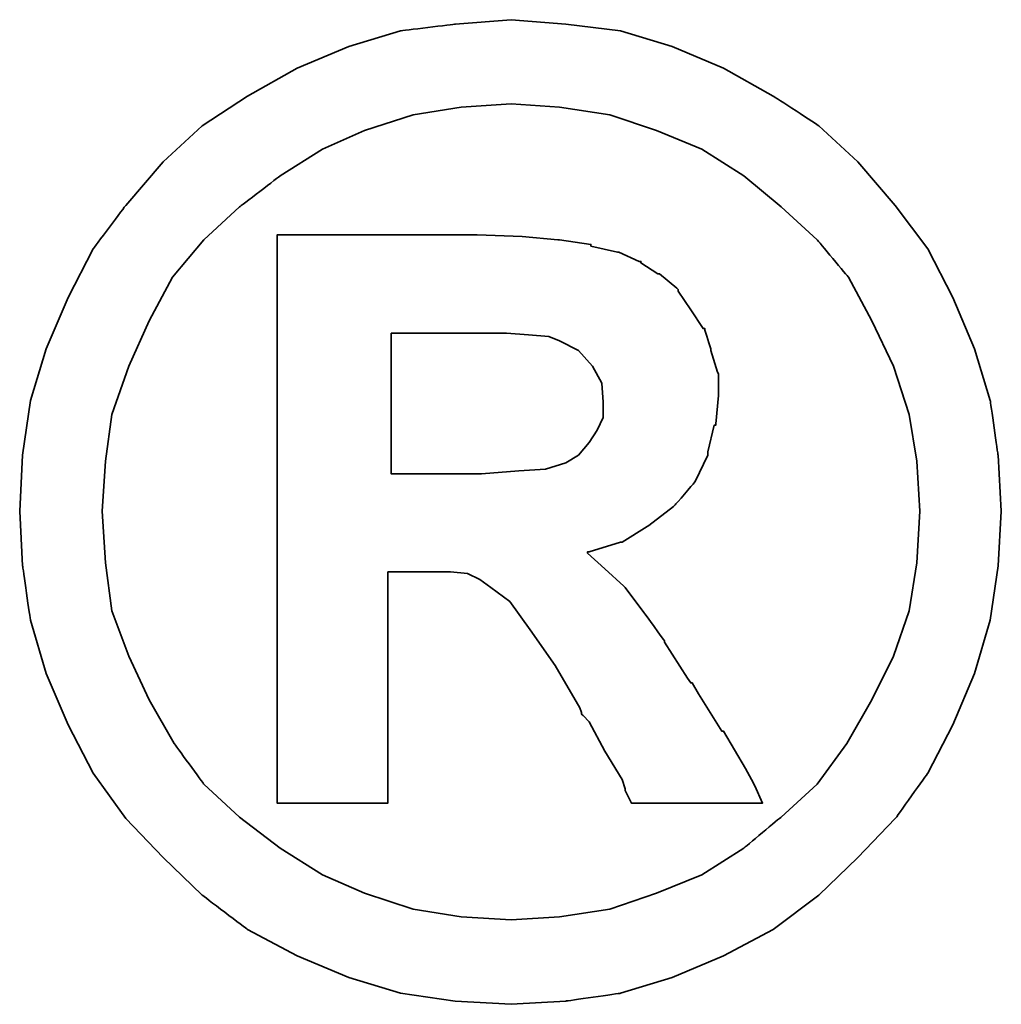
# Model space of a CAD drawing. Extents: x -57 to 243, y 96 to 458.
# Tile 45 of 46: x 230.649 to 231.261, y 129.711 to 130.325. Entities that reach past the tile are written whole.
import ezdxf

# ---------------------------------------------------------------- set-up
doc = ezdxf.new("R2010")
doc.units = 0
doc.header["$MEASUREMENT"] = 0
doc.layers.add('DIM', color=4, linetype='CONTINUOUS')
doc.layers.add('layer 1', color=7, linetype='CONTINUOUS')

# ---------------------------------------------------------------- blocks, each defined once
blk = doc.blocks.new('TBI MOTION logo(完整正式版)')
at = {"layer": 'layer 1', "color": 22, "lineweight": 35}
for points, knots in [([(81.20634, 4.98624), (81.20634, 4.98624), (81.18649, 5.32862), (81.18649, 5.32862), (81.18649, 5.32862), (81.18649, 5.32862), (81.13886, 5.66206), (81.13886, 5.66206), (81.13886, 5.66206), (81.13886, 5.66206), (81.04359, 5.97764), (81.04359, 5.97764), (81.04359, 5.97764), (81.04359, 5.97764), (80.91061, 6.29124), (80.91061, 6.29124), (80.91061, 6.29124), (80.91061, 6.29124), (80.75778, 6.58697), (80.75778, 6.58697), (80.75778, 6.58697), (80.75778, 6.58697), (80.5593, 6.85294), (80.5593, 6.85294), (80.5593, 6.85294), (80.5593, 6.85294), (80.33105, 7.1189), (80.33105, 7.1189), (80.33105, 7.1189), (80.33105, 7.1189), (80.09287, 7.33921), (80.09287, 7.33921), (80.09287, 7.33921), (80.09287, 7.33921), (79.815, 7.51982), (79.815, 7.51982), (79.815, 7.51982), (79.815, 7.51982), (79.51133, 7.69051), (79.51133, 7.69051), (79.51133, 7.69051), (79.51133, 7.69051), (79.19773, 7.8235), (79.19773, 7.8235), (79.19773, 7.8235), (79.19773, 7.8235), (78.88215, 7.91877), (78.88215, 7.91877), (78.88215, 7.91877), (78.88215, 7.91877), (78.54871, 7.95846), (78.54871, 7.95846), (78.54871, 7.95846), (78.54871, 7.95846), (78.21526, 7.98625), (78.21526, 7.98625), (78.21526, 7.98625), (78.21526, 7.98625), (77.87388, 7.95846), (77.87388, 7.95846), (77.87388, 7.95846), (77.87388, 7.95846), (77.54044, 7.91877), (77.54044, 7.91877), (77.54044, 7.91877), (77.54044, 7.91877), (77.22485, 7.8235), (77.22485, 7.8235), (77.22485, 7.8235), (77.22485, 7.8235), (76.91027, 7.69051), (76.91027, 7.69051), (76.91027, 7.69051), (76.91027, 7.69051), (76.6056, 7.51982), (76.6056, 7.51982), (76.6056, 7.51982), (76.6056, 7.51982), (76.32972, 7.33921), (76.32972, 7.33921), (76.32972, 7.33921), (76.32972, 7.33921), (76.09154, 7.1189), (76.09154, 7.1189), (76.09154, 7.1189), (76.09154, 7.1189), (75.86329, 6.85294), (75.86329, 6.85294), (75.86329, 6.85294), (75.86329, 6.85294), (75.66382, 6.58697), (75.66382, 6.58697), (75.66382, 6.58697), (75.66382, 6.58697), (75.51099, 6.29124), (75.51099, 6.29124), (75.51099, 6.29124), (75.51099, 6.29124), (75.37702, 5.97764), (75.37702, 5.97764), (75.37702, 5.97764), (75.37702, 5.97764), (75.28175, 5.66206), (75.28175, 5.66206), (75.28175, 5.66206), (75.28175, 5.66206), (75.23411, 5.32862), (75.23411, 5.32862), (75.23411, 5.32862), (75.23411, 5.32862), (75.21625, 4.98624), (75.21625, 4.98624), (75.21625, 4.98624), (75.21625, 4.98624), (75.23411, 4.6528), (75.23411, 4.6528), (75.23411, 4.6528), (75.23411, 4.6528), (75.28175, 4.32035), (75.28175, 4.32035), (75.28175, 4.32035), (75.28175, 4.32035), (75.37702, 3.99583), (75.37702, 3.99583), (75.37702, 3.99583), (75.37702, 3.99583), (75.51099, 3.68224), (75.51099, 3.68224), (75.51099, 3.68224), (75.51099, 3.68224), (75.66382, 3.38749), (75.66382, 3.38749), (75.66382, 3.38749), (75.66382, 3.38749), (75.86329, 3.10963), (75.86329, 3.10963), (75.86329, 3.10963), (75.86329, 3.10963), (76.09154, 2.87145), (76.09154, 2.87145), (76.09154, 2.87145), (76.09154, 2.87145), (76.32972, 2.6432), (76.32972, 2.6432), (76.32972, 2.6432), (76.32972, 2.6432), (76.6056, 2.43381), (76.6056, 2.43381), (76.6056, 2.43381), (76.6056, 2.43381), (76.91027, 2.27205), (76.91027, 2.27205), (76.91027, 2.27205), (76.91027, 2.27205), (77.22485, 2.13906), (77.22485, 2.13906), (77.22485, 2.13906), (77.22485, 2.13906), (77.54044, 2.0438), (77.54044, 2.0438), (77.54044, 2.0438), (77.54044, 2.0438), (77.87388, 1.99616), (77.87388, 1.99616), (77.87388, 1.99616), (77.87388, 1.99616), (78.21526, 1.97631), (78.21526, 1.97631), (78.21526, 1.97631), (78.21526, 1.97631), (78.54871, 1.99616), (78.54871, 1.99616), (78.54871, 1.99616), (78.54871, 1.99616), (78.88215, 2.0438), (78.88215, 2.0438), (78.88215, 2.0438), (78.88215, 2.0438), (79.19773, 2.13906), (79.19773, 2.13906), (79.19773, 2.13906), (79.19773, 2.13906), (79.51133, 2.27205), (79.51133, 2.27205), (79.51133, 2.27205), (79.51133, 2.27205), (79.815, 2.43381), (79.815, 2.43381), (79.815, 2.43381), (79.815, 2.43381), (80.09287, 2.6432), (80.09287, 2.6432), (80.09287, 2.6432), (80.09287, 2.6432), (80.33105, 2.87145), (80.33105, 2.87145), (80.33105, 2.87145), (80.33105, 2.87145), (80.5593, 3.10963), (80.5593, 3.10963), (80.5593, 3.10963), (80.5593, 3.10963), (80.75778, 3.38749), (80.75778, 3.38749), (80.75778, 3.38749), (80.75778, 3.38749), (80.91061, 3.68224), (80.91061, 3.68224), (80.91061, 3.68224), (80.91061, 3.68224), (81.04359, 3.99583), (81.04359, 3.99583), (81.04359, 3.99583), (81.04359, 3.99583), (81.13886, 4.32035), (81.13886, 4.32035), (81.13886, 4.32035), (81.13886, 4.32035), (81.18649, 4.6528), (81.18649, 4.6528), (81.18649, 4.6528), (81.18649, 4.6528), (81.20634, 4.98624), (81.20634, 4.98624)], [0, 0, 0, 0, 0.0178571, 0.0178571, 0.0178571, 0.0178572, 0.0357143, 0.0357143, 0.0357143, 0.0357143, 0.0535714, 0.0535714, 0.0535714, 0.0535714, 0.0714286, 0.0714286, 0.0714286, 0.0714286, 0.0892857, 0.0892857, 0.0892857, 0.0892857, 0.1071429, 0.1071429, 0.1071429, 0.1071429, 0.125, 0.125, 0.125, 0.125, 0.1428571, 0.1428571, 0.1428571, 0.1428572, 0.1607143, 0.1607143, 0.1607143, 0.1607143, 0.1785714, 0.1785714, 0.1785714, 0.1785714, 0.1964286, 0.1964286, 0.1964286, 0.1964286, 0.2142857, 0.2142857, 0.2142857, 0.2142857, 0.2321429, 0.2321429, 0.2321429, 0.2321429, 0.25, 0.25, 0.25, 0.25, 0.2678571, 0.2678571, 0.2678571, 0.2678572, 0.2857143, 0.2857143, 0.2857143, 0.2857143, 0.3035714, 0.3035714, 0.3035714, 0.3035714, 0.3214286, 0.3214286, 0.3214286, 0.3214286, 0.3392857, 0.3392857, 0.3392857, 0.3392857, 0.3571429, 0.3571429, 0.3571429, 0.3571429, 0.375, 0.375, 0.375, 0.375, 0.3928571, 0.3928571, 0.3928571, 0.3928572, 0.4107143, 0.4107143, 0.4107143, 0.4107143, 0.4285714, 0.4285714, 0.4285714, 0.4285714, 0.4464286, 0.4464286, 0.4464286, 0.4464286, 0.4642857, 0.4642857, 0.4642857, 0.4642857, 0.4821429, 0.4821429, 0.4821429, 0.4821429, 0.5, 0.5, 0.5, 0.5, 0.5178571, 0.5178571, 0.5178571, 0.5178572, 0.5357143, 0.5357143, 0.5357143, 0.5357143, 0.5535714, 0.5535714, 0.5535714, 0.5535714, 0.5714286, 0.5714286, 0.5714286, 0.5714286, 0.5892857, 0.5892857, 0.5892857, 0.5892857, 0.6071429, 0.6071429, 0.6071429, 0.6071429, 0.625, 0.625, 0.625, 0.625, 0.6428571, 0.6428571, 0.6428571, 0.6428572, 0.6607143, 0.6607143, 0.6607143, 0.6607143, 0.6785714, 0.6785714, 0.6785714, 0.6785714, 0.6964286, 0.6964286, 0.6964286, 0.6964286, 0.7142857, 0.7142857, 0.7142857, 0.7142857, 0.7321429, 0.7321429, 0.7321429, 0.7321429, 0.75, 0.75, 0.75, 0.75, 0.7678571, 0.7678571, 0.7678571, 0.7678572, 0.7857143, 0.7857143, 0.7857143, 0.7857143, 0.8035714, 0.8035714, 0.8035714, 0.8035714, 0.8214286, 0.8214286, 0.8214286, 0.8214286, 0.8392857, 0.8392857, 0.8392857, 0.8392857, 0.8571429, 0.8571429, 0.8571429, 0.8571429, 0.875, 0.875, 0.875, 0.875, 0.8928571, 0.8928571, 0.8928571, 0.8928572, 0.9107143, 0.9107143, 0.9107143, 0.9107143, 0.9285714, 0.9285714, 0.9285714, 0.9285714, 0.9464286, 0.9464286, 0.9464286, 0.9464286, 0.9642857, 0.9642857, 0.9642857, 0.9642857, 0.9821429, 0.9821429, 0.9821429, 0.9821429, 1, 1, 1, 1]), ([(80.71014, 4.98624), (80.71014, 4.98624), (80.69129, 5.29091), (80.69129, 5.29091), (80.69129, 5.29091), (80.69129, 5.29091), (80.64464, 5.57672), (80.64464, 5.57672), (80.64464, 5.57672), (80.64464, 5.57672), (80.54937, 5.87245), (80.54937, 5.87245), (80.54937, 5.87245), (80.54937, 5.87245), (80.41639, 6.14833), (80.41639, 6.14833), (80.41639, 6.14833), (80.41639, 6.14833), (80.27349, 6.41429), (80.27349, 6.41429), (80.27349, 6.41429), (80.27349, 6.41429), (80.08295, 6.64255), (80.08295, 6.64255), (80.08295, 6.64255), (80.08295, 6.64255), (79.86264, 6.84301), (79.86264, 6.84301), (79.86264, 6.84301), (79.86264, 6.84301), (79.63439, 7.03355), (79.63439, 7.03355), (79.63439, 7.03355), (79.63439, 7.03355), (79.37835, 7.1963), (79.37835, 7.1963), (79.37835, 7.1963), (79.37835, 7.1963), (79.10246, 7.30944), (79.10246, 7.30944), (79.10246, 7.30944), (79.10246, 7.30944), (78.81665, 7.40471), (78.81665, 7.40471), (78.81665, 7.40471), (78.81665, 7.40471), (78.511, 7.45234), (78.511, 7.45234), (78.511, 7.45234), (78.511, 7.45234), (78.21526, 7.47219), (78.21526, 7.47219), (78.21526, 7.47219), (78.21526, 7.47219), (77.9106, 7.45234), (77.9106, 7.45234), (77.9106, 7.45234), (77.9106, 7.45234), (77.61685, 7.40471), (77.61685, 7.40471), (77.61685, 7.40471), (77.61685, 7.40471), (77.32012, 7.30944), (77.32012, 7.30944), (77.32012, 7.30944), (77.32012, 7.30944), (77.06309, 7.1963), (77.06309, 7.1963), (77.06309, 7.1963), (77.06309, 7.1963), (76.80606, 7.03355), (76.80606, 7.03355), (76.80606, 7.03355), (76.80606, 7.03355), (76.55797, 6.84301), (76.55797, 6.84301), (76.55797, 6.84301), (76.55797, 6.84301), (76.34063, 6.64255), (76.34063, 6.64255), (76.34063, 6.64255), (76.34063, 6.64255), (76.1491, 6.41429), (76.1491, 6.41429), (76.1491, 6.41429), (76.1491, 6.41429), (76.0062, 6.14833), (76.0062, 6.14833), (76.0062, 6.14833), (76.0062, 6.14833), (75.88314, 5.87245), (75.88314, 5.87245), (75.88314, 5.87245), (75.88314, 5.87245), (75.77794, 5.57672), (75.77794, 5.57672), (75.77794, 5.57672), (75.77794, 5.57672), (75.73924, 5.29091), (75.73924, 5.29091), (75.73924, 5.29091), (75.73924, 5.29091), (75.72039, 4.98624), (75.72039, 4.98624), (75.72039, 4.98624), (75.72039, 4.98624), (75.73924, 4.67165), (75.73924, 4.67165), (75.73924, 4.67165), (75.73924, 4.67165), (75.77794, 4.37791), (75.77794, 4.37791), (75.77794, 4.37791), (75.77794, 4.37791), (75.88314, 4.10102), (75.88314, 4.10102), (75.88314, 4.10102), (75.88314, 4.10102), (76.0062, 3.83407), (76.0062, 3.83407), (76.0062, 3.83407), (76.0062, 3.83407), (76.15902, 3.56811), (76.15902, 3.56811), (76.15902, 3.56811), (76.15902, 3.56811), (76.34063, 3.32001), (76.34063, 3.32001), (76.34063, 3.32001), (76.34063, 3.32001), (76.55797, 3.11955), (76.55797, 3.11955), (76.55797, 3.11955), (76.55797, 3.11955), (76.80606, 2.92901), (76.80606, 2.92901), (76.80606, 2.92901), (76.80606, 2.92901), (77.06309, 2.76725), (77.06309, 2.76725), (77.06309, 2.76725), (77.06309, 2.76725), (77.32012, 2.65412), (77.32012, 2.65412), (77.32012, 2.65412), (77.32012, 2.65412), (77.61685, 2.55786), (77.61685, 2.55786), (77.61685, 2.55786), (77.61685, 2.55786), (77.9106, 2.51022), (77.9106, 2.51022), (77.9106, 2.51022), (77.9106, 2.51022), (78.21526, 2.49137), (78.21526, 2.49137), (78.21526, 2.49137), (78.21526, 2.49137), (78.511, 2.51022), (78.511, 2.51022), (78.511, 2.51022), (78.511, 2.51022), (78.81665, 2.55786), (78.81665, 2.55786), (78.81665, 2.55786), (78.81665, 2.55786), (79.10246, 2.65412), (79.10246, 2.65412), (79.10246, 2.65412), (79.10246, 2.65412), (79.37835, 2.76725), (79.37835, 2.76725), (79.37835, 2.76725), (79.37835, 2.76725), (79.63439, 2.92901), (79.63439, 2.92901), (79.63439, 2.92901), (79.63439, 2.92901), (79.86264, 3.11955), (79.86264, 3.11955), (79.86264, 3.11955), (79.86264, 3.11955), (80.08295, 3.32001), (80.08295, 3.32001), (80.08295, 3.32001), (80.08295, 3.32001), (80.26356, 3.56811), (80.26356, 3.56811), (80.26356, 3.56811), (80.26356, 3.56811), (80.41639, 3.83407), (80.41639, 3.83407), (80.41639, 3.83407), (80.41639, 3.83407), (80.54937, 4.10102), (80.54937, 4.10102), (80.54937, 4.10102), (80.54937, 4.10102), (80.64464, 4.37791), (80.64464, 4.37791), (80.64464, 4.37791), (80.64464, 4.37791), (80.69129, 4.67165), (80.69129, 4.67165), (80.69129, 4.67165), (80.69129, 4.67165), (80.71014, 4.98624), (80.71014, 4.98624)], [0, 0, 0, 0, 0.0192308, 0.0192308, 0.0192308, 0.0192308, 0.0384615, 0.0384615, 0.0384615, 0.0384615, 0.0576923, 0.0576923, 0.0576923, 0.0576923, 0.0769231, 0.0769231, 0.0769231, 0.0769231, 0.0961538, 0.0961538, 0.0961538, 0.0961539, 0.1153846, 0.1153846, 0.1153846, 0.1153846, 0.1346154, 0.1346154, 0.1346154, 0.1346154, 0.1538462, 0.1538462, 0.1538462, 0.1538462, 0.1730769, 0.1730769, 0.1730769, 0.1730769, 0.1923077, 0.1923077, 0.1923077, 0.1923077, 0.2115385, 0.2115385, 0.2115385, 0.2115385, 0.2307692, 0.2307692, 0.2307692, 0.2307692, 0.25, 0.25, 0.25, 0.25, 0.2692308, 0.2692308, 0.2692308, 0.2692308, 0.2884615, 0.2884615, 0.2884615, 0.2884615, 0.3076923, 0.3076923, 0.3076923, 0.3076923, 0.3269231, 0.3269231, 0.3269231, 0.3269231, 0.3461538, 0.3461538, 0.3461538, 0.3461539, 0.3653846, 0.3653846, 0.3653846, 0.3653846, 0.3846154, 0.3846154, 0.3846154, 0.3846154, 0.4038462, 0.4038462, 0.4038462, 0.4038462, 0.4230769, 0.4230769, 0.4230769, 0.4230769, 0.4423077, 0.4423077, 0.4423077, 0.4423077, 0.4615385, 0.4615385, 0.4615385, 0.4615385, 0.4807692, 0.4807692, 0.4807692, 0.4807692, 0.5, 0.5, 0.5, 0.5, 0.5192308, 0.5192308, 0.5192308, 0.5192308, 0.5384615, 0.5384615, 0.5384615, 0.5384615, 0.5576923, 0.5576923, 0.5576923, 0.5576923, 0.5769231, 0.5769231, 0.5769231, 0.5769231, 0.5961538, 0.5961538, 0.5961538, 0.5961539, 0.6153846, 0.6153846, 0.6153846, 0.6153846, 0.6346154, 0.6346154, 0.6346154, 0.6346154, 0.6538462, 0.6538462, 0.6538462, 0.6538462, 0.6730769, 0.6730769, 0.6730769, 0.6730769, 0.6923077, 0.6923077, 0.6923077, 0.6923077, 0.7115385, 0.7115385, 0.7115385, 0.7115385, 0.7307692, 0.7307692, 0.7307692, 0.7307692, 0.75, 0.75, 0.75, 0.75, 0.7692308, 0.7692308, 0.7692308, 0.7692308, 0.7884615, 0.7884615, 0.7884615, 0.7884615, 0.8076923, 0.8076923, 0.8076923, 0.8076923, 0.8269231, 0.8269231, 0.8269231, 0.8269231, 0.8461538, 0.8461538, 0.8461538, 0.8461539, 0.8653846, 0.8653846, 0.8653846, 0.8653846, 0.8846154, 0.8846154, 0.8846154, 0.8846154, 0.9038462, 0.9038462, 0.9038462, 0.9038462, 0.9230769, 0.9230769, 0.9230769, 0.9230769, 0.9423077, 0.9423077, 0.9423077, 0.9423077, 0.9615385, 0.9615385, 0.9615385, 0.9615385, 0.9807692, 0.9807692, 0.9807692, 0.9807692, 1, 1, 1, 1]), ([(76.78721, 3.2823), (76.78721, 3.2823), (76.78721, 3.32001), (76.78721, 3.32001), (76.78721, 3.32001), (76.78721, 3.32001), (76.78721, 3.42422), (76.78721, 3.42422), (76.78721, 3.42422), (76.78721, 3.42422), (76.78721, 3.59689), (76.78721, 3.59689), (76.78721, 3.59689), (76.78721, 3.59689), (76.78721, 3.80529), (76.78721, 3.80529), (76.78721, 3.80529), (76.78721, 3.80529), (76.78721, 4.0524), (76.78721, 4.0524), (76.78721, 4.0524), (76.78721, 4.0524), (76.78721, 4.32035), (76.78721, 4.32035), (76.78721, 4.32035), (76.78721, 4.32035), (76.78721, 4.92868), (76.78721, 4.92868), (76.78721, 4.92868), (76.78721, 4.92868), (76.78721, 5.53801), (76.78721, 5.53801), (76.78721, 5.53801), (76.78721, 5.53801), (76.78721, 5.82482), (76.78721, 5.82482), (76.78721, 5.82482), (76.78721, 5.82482), (76.78721, 6.07291), (76.78721, 6.07291), (76.78721, 6.07291), (76.78721, 6.07291), (76.78721, 6.30017), (76.78721, 6.30017), (76.78721, 6.30017), (76.78721, 6.30017), (76.78721, 6.45399), (76.78721, 6.45399), (76.78721, 6.45399), (76.78721, 6.45399), (76.78721, 6.5572), (76.78721, 6.5572), (76.78721, 6.5572), (76.78721, 6.5572), (76.78721, 6.59689), (76.78721, 6.59689), (76.78721, 6.59689), (76.78721, 6.59689), (76.78721, 6.67232), (76.78721, 6.67232), (76.78721, 6.67232), (76.78721, 6.67232), (76.8537, 6.67232), (76.8537, 6.67232), (76.8537, 6.67232), (76.8537, 6.67232), (76.87355, 6.67232), (76.87355, 6.67232), (76.87355, 6.67232), (76.87355, 6.67232), (76.91027, 6.67232), (76.91027, 6.67232), (76.91027, 6.67232), (76.91027, 6.67232), (77.04424, 6.67232), (77.04424, 6.67232), (77.04424, 6.67232), (77.04424, 6.67232), (77.22485, 6.67232), (77.22485, 6.67232), (77.22485, 6.67232), (77.22485, 6.67232), (77.43524, 6.67232), (77.43524, 6.67232), (77.43524, 6.67232), (77.43524, 6.67232), (77.65357, 6.67232), (77.65357, 6.67232), (77.65357, 6.67232), (77.65357, 6.67232), (77.82625, 6.67232), (77.82625, 6.67232), (77.82625, 6.67232), (77.82625, 6.67232), (77.94037, 6.67232), (77.94037, 6.67232), (77.94037, 6.67232), (77.94037, 6.67232), (77.97709, 6.67232), (77.97709, 6.67232), (77.97709, 6.67232), (77.97709, 6.67232), (77.99694, 6.67232), (77.99694, 6.67232), (77.99694, 6.67232), (77.99694, 6.67232), (78.00686, 6.67232), (78.00686, 6.67232), (78.00686, 6.67232), (78.00686, 6.67232), (78.28275, 6.6624), (78.28275, 6.6624), (78.28275, 6.6624), (78.28275, 6.6624), (78.50107, 6.64255), (78.50107, 6.64255), (78.50107, 6.64255), (78.50107, 6.64255), (78.511, 6.64255), (78.511, 6.64255), (78.511, 6.64255), (78.511, 6.64255), (78.70154, 6.61476), (78.70154, 6.61476), (78.70154, 6.61476), (78.70154, 6.61476), (78.70154, 6.60483), (78.70154, 6.60483), (78.70154, 6.60483), (78.70154, 6.60483), (78.86429, 6.56713), (78.86429, 6.56713), (78.86429, 6.56713), (78.86429, 6.56713), (78.87223, 6.56713), (78.87223, 6.56713), (78.87223, 6.56713), (78.87223, 6.56713), (78.99727, 6.51056), (78.99727, 6.51056), (78.99727, 6.51056), (78.99727, 6.51056), (79.00719, 6.51056), (79.00719, 6.51056), (79.00719, 6.51056), (79.00719, 6.51056), (79.00719, 6.50162), (79.00719, 6.50162), (79.00719, 6.50162), (79.00719, 6.50162), (79.1104, 6.43415), (79.1104, 6.43415), (79.1104, 6.43415), (79.1104, 6.43415), (79.12132, 6.43415), (79.12132, 6.43415), (79.12132, 6.43415), (79.12132, 6.43415), (79.22552, 6.34781), (79.22552, 6.34781), (79.22552, 6.34781), (79.22552, 6.34781), (79.23544, 6.33888), (79.23544, 6.33888), (79.23544, 6.33888), (79.23544, 6.33888), (79.23544, 6.32895), (79.23544, 6.32895), (79.23544, 6.32895), (79.23544, 6.32895), (79.31087, 6.21483), (79.31087, 6.21483), (79.31087, 6.21483), (79.31087, 6.21483), (79.38629, 6.1007), (79.38629, 6.1007), (79.38629, 6.1007), (79.38629, 6.1007), (79.3972, 6.1007), (79.3972, 6.1007), (79.3972, 6.1007), (79.3972, 6.1007), (79.3972, 6.09078), (79.3972, 6.09078), (79.3972, 6.09078), (79.3972, 6.09078), (79.43392, 5.97764), (79.43392, 5.97764), (79.43392, 5.97764), (79.43392, 5.97764), (79.43392, 5.96772), (79.43392, 5.96772), (79.43392, 5.96772), (79.43392, 5.96772), (79.47362, 5.83474), (79.47362, 5.83474), (79.47362, 5.83474), (79.47362, 5.83474), (79.48156, 5.82482), (79.48156, 5.82482), (79.48156, 5.82482), (79.48156, 5.82482), (79.48156, 5.69977), (79.48156, 5.69977), (79.48156, 5.69977), (79.48156, 5.69977), (79.48156, 5.69183), (79.48156, 5.69183), (79.48156, 5.69183), (79.48156, 5.69183), (79.4637, 5.51915), (79.4637, 5.51915), (79.4637, 5.51915), (79.4637, 5.51915), (79.4637, 5.51122), (79.4637, 5.51122), (79.4637, 5.51122), (79.4637, 5.51122), (79.45377, 5.51122), (79.45377, 5.51122), (79.45377, 5.51122), (79.45377, 5.51122), (79.41507, 5.34847), (79.41507, 5.34847), (79.41507, 5.34847), (79.41507, 5.34847), (79.41507, 5.33854), (79.41507, 5.33854), (79.41507, 5.33854), (79.41507, 5.33854), (79.41507, 5.32862), (79.41507, 5.32862), (79.41507, 5.32862), (79.41507, 5.32862), (79.33865, 5.16785), (79.33865, 5.16785), (79.33865, 5.16785), (79.33865, 5.16785), (79.33071, 5.15693), (79.33071, 5.15693), (79.33071, 5.15693), (79.33071, 5.15693), (79.2156, 5.02495), (79.2156, 5.02495), (79.2156, 5.02495), (79.2156, 5.02495), (79.20567, 5.01502), (79.20567, 5.01502), (79.20567, 5.01502), (79.20567, 5.01502), (79.05483, 4.89991), (79.05483, 4.89991), (79.05483, 4.89991), (79.05483, 4.89991), (79.04491, 4.89197), (79.04491, 4.89197), (79.04491, 4.89197), (79.04491, 4.89197), (78.89208, 4.7967), (78.89208, 4.7967), (78.89208, 4.7967), (78.89208, 4.7967), (78.88215, 4.7967), (78.88215, 4.7967), (78.88215, 4.7967), (78.88215, 4.7967), (78.69161, 4.73913), (78.69161, 4.73913), (78.69161, 4.73913), (78.69161, 4.73913), (78.68169, 4.73913), (78.68169, 4.73913), (78.68169, 4.73913), (78.68169, 4.73913), (78.68169, 4.72921), (78.68169, 4.72921), (78.68169, 4.72921), (78.68169, 4.72921), (78.78688, 4.63394), (78.78688, 4.63394), (78.78688, 4.63394), (78.78688, 4.63394), (78.902, 4.52875), (78.902, 4.52875), (78.902, 4.52875), (78.902, 4.52875), (78.91093, 4.52081), (78.91093, 4.52081), (78.91093, 4.52081), (78.91093, 4.52081), (79.02506, 4.36798), (79.02506, 4.36798), (79.02506, 4.36798), (79.02506, 4.36798), (79.1501, 4.1953), (79.1501, 4.1953), (79.1501, 4.1953), (79.1501, 4.1953), (79.1501, 4.18736), (79.1501, 4.18736), (79.1501, 4.18736), (79.1501, 4.18736), (79.29201, 3.96705), (79.29201, 3.96705), (79.29201, 3.96705), (79.29201, 3.96705), (79.31087, 3.93828), (79.31087, 3.93828), (79.31087, 3.93828), (79.31087, 3.93828), (79.32079, 3.93828), (79.32079, 3.93828), (79.32079, 3.93828), (79.32079, 3.93828), (79.3585, 3.87178), (79.3585, 3.87178), (79.3585, 3.87178), (79.3585, 3.87178), (79.50141, 3.64353), (79.50141, 3.64353), (79.50141, 3.64353), (79.50141, 3.64353), (79.51133, 3.64353), (79.51133, 3.64353), (79.51133, 3.64353), (79.51133, 3.64353), (79.64431, 3.41528), (79.64431, 3.41528), (79.64431, 3.41528), (79.64431, 3.41528), (79.68202, 3.3478), (79.68202, 3.3478), (79.68202, 3.3478), (79.68202, 3.3478), (79.70187, 3.31009), (79.70187, 3.31009), (79.70187, 3.31009), (79.70187, 3.31009), (79.7495, 3.2049), (79.7495, 3.2049), (79.7495, 3.2049), (79.7495, 3.2049), (79.64431, 3.2049), (79.64431, 3.2049), (79.64431, 3.2049), (79.64431, 3.2049), (79.62546, 3.2049), (79.62546, 3.2049), (79.62546, 3.2049), (79.62546, 3.2049), (79.53912, 3.2049), (79.53912, 3.2049), (79.53912, 3.2049), (79.53912, 3.2049), (79.31087, 3.2049), (79.31087, 3.2049), (79.31087, 3.2049), (79.31087, 3.2049), (79.08262, 3.2049), (79.08262, 3.2049), (79.08262, 3.2049), (79.08262, 3.2049), (79.00719, 3.2049), (79.00719, 3.2049), (79.00719, 3.2049), (79.00719, 3.2049), (78.98735, 3.2049), (78.98735, 3.2049), (78.98735, 3.2049), (78.98735, 3.2049), (78.94964, 3.2049), (78.94964, 3.2049), (78.94964, 3.2049), (78.94964, 3.2049), (78.92979, 3.24459), (78.92979, 3.24459), (78.92979, 3.24459), (78.92979, 3.24459), (78.91093, 3.2823), (78.91093, 3.2823), (78.91093, 3.2823), (78.91093, 3.2823), (78.91093, 3.29223), (78.91093, 3.29223), (78.91093, 3.29223), (78.91093, 3.29223), (78.89208, 3.3478), (78.89208, 3.3478), (78.89208, 3.3478), (78.89208, 3.3478), (78.78688, 3.52048), (78.78688, 3.52048), (78.78688, 3.52048), (78.78688, 3.52048), (78.69161, 3.7001), (78.69161, 3.7001), (78.69161, 3.7001), (78.69161, 3.7001), (78.6539, 3.7388), (78.6539, 3.7388), (78.6539, 3.7388), (78.6539, 3.7388), (78.64398, 3.74873), (78.64398, 3.74873), (78.64398, 3.74873), (78.64398, 3.74873), (78.64398, 3.75766), (78.64398, 3.75766), (78.64398, 3.75766), (78.64398, 3.75766), (78.63405, 3.78644), (78.63405, 3.78644), (78.63405, 3.78644), (78.63405, 3.78644), (78.48321, 4.04347), (78.48321, 4.04347), (78.48321, 4.04347), (78.48321, 4.04347), (78.33038, 4.2618), (78.33038, 4.2618), (78.33038, 4.2618), (78.33038, 4.2618), (78.20732, 4.43447), (78.20732, 4.43447), (78.20732, 4.43447), (78.20732, 4.43447), (78.09221, 4.52081), (78.09221, 4.52081), (78.09221, 4.52081), (78.09221, 4.52081), (78.02472, 4.56845), (78.02472, 4.56845), (78.02472, 4.56845), (78.02472, 4.56845), (77.9493, 4.60616), (77.9493, 4.60616), (77.9493, 4.60616), (77.9493, 4.60616), (77.8451, 4.61608), (77.8451, 4.61608), (77.8451, 4.61608), (77.8451, 4.61608), (77.71113, 4.61608), (77.71113, 4.61608), (77.71113, 4.61608), (77.71113, 4.61608), (77.69128, 4.61608), (77.69128, 4.61608), (77.69128, 4.61608), (77.69128, 4.61608), (77.67342, 4.61608), (77.67342, 4.61608), (77.67342, 4.61608), (77.67342, 4.61608), (77.5583, 4.61608), (77.5583, 4.61608), (77.5583, 4.61608), (77.5583, 4.61608), (77.46303, 4.61608), (77.46303, 4.61608), (77.46303, 4.61608), (77.46303, 4.61608), (77.46303, 4.54761), (77.46303, 4.54761), (77.46303, 4.54761), (77.46303, 4.54761), (77.46303, 4.47318), (77.46303, 4.47318), (77.46303, 4.47318), (77.46303, 4.47318), (77.46303, 4.24294), (77.46303, 4.24294), (77.46303, 4.24294), (77.46303, 4.24294), (77.46303, 3.99583), (77.46303, 3.99583), (77.46303, 3.99583), (77.46303, 3.99583), (77.46303, 3.72888), (77.46303, 3.72888), (77.46303, 3.72888), (77.46303, 3.72888), (77.46303, 3.51055), (77.46303, 3.51055), (77.46303, 3.51055), (77.46303, 3.51055), (77.46303, 3.42422), (77.46303, 3.42422), (77.46303, 3.42422), (77.46303, 3.42422), (77.46303, 3.35773), (77.46303, 3.35773), (77.46303, 3.35773), (77.46303, 3.35773), (77.46303, 3.30017), (77.46303, 3.30017), (77.46303, 3.30017), (77.46303, 3.30017), (77.46303, 3.2823), (77.46303, 3.2823), (77.46303, 3.2823), (77.46303, 3.2823), (77.46303, 3.2049), (77.46303, 3.2049), (77.46303, 3.2049), (77.46303, 3.2049), (77.39753, 3.2049), (77.39753, 3.2049), (77.39753, 3.2049), (77.39753, 3.2049), (77.37768, 3.2049), (77.37768, 3.2049), (77.37768, 3.2049), (77.37768, 3.2049), (77.32012, 3.2049), (77.32012, 3.2049), (77.32012, 3.2049), (77.32012, 3.2049), (77.12165, 3.2049), (77.12165, 3.2049), (77.12165, 3.2049), (77.12165, 3.2049), (76.94897, 3.2049), (76.94897, 3.2049), (76.94897, 3.2049), (76.94897, 3.2049), (76.8924, 3.2049), (76.8924, 3.2049), (76.8924, 3.2049), (76.8924, 3.2049), (76.8537, 3.2049), (76.8537, 3.2049), (76.8537, 3.2049), (76.8537, 3.2049), (76.78721, 3.2049), (76.78721, 3.2049), (76.78721, 3.2049), (76.78721, 3.2049), (76.78721, 3.2823), (76.78721, 3.2823)], [0, 0, 0, 0, 0.0074074, 0.0074074, 0.0074074, 0.0074074, 0.0148148, 0.0148148, 0.0148148, 0.0148148, 0.0222222, 0.0222222, 0.0222222, 0.0222222, 0.0296296, 0.0296296, 0.0296296, 0.0296296, 0.037037, 0.037037, 0.037037, 0.037037, 0.0444444, 0.0444444, 0.0444444, 0.0444445, 0.0518519, 0.0518519, 0.0518519, 0.0518519, 0.0592593, 0.0592593, 0.0592593, 0.0592593, 0.0666667, 0.0666667, 0.0666667, 0.0666667, 0.0740741, 0.0740741, 0.0740741, 0.0740741, 0.0814815, 0.0814815, 0.0814815, 0.0814815, 0.0888889, 0.0888889, 0.0888889, 0.0888889, 0.0962963, 0.0962963, 0.0962963, 0.0962963, 0.1037037, 0.1037037, 0.1037037, 0.1037037, 0.1111111, 0.1111111, 0.1111111, 0.1111111, 0.1185185, 0.1185185, 0.1185185, 0.1185185, 0.1259259, 0.1259259, 0.1259259, 0.1259259, 0.1333333, 0.1333333, 0.1333333, 0.1333333, 0.1407407, 0.1407407, 0.1407407, 0.1407408, 0.1481481, 0.1481481, 0.1481481, 0.1481482, 0.1555556, 0.1555556, 0.1555556, 0.1555556, 0.162963, 0.162963, 0.162963, 0.162963, 0.1703704, 0.1703704, 0.1703704, 0.1703704, 0.1777778, 0.1777778, 0.1777778, 0.1777778, 0.1851852, 0.1851852, 0.1851852, 0.1851852, 0.1925926, 0.1925926, 0.1925926, 0.1925926, 0.2, 0.2, 0.2, 0.2, 0.2074074, 0.2074074, 0.2074074, 0.2074074, 0.2148148, 0.2148148, 0.2148148, 0.2148148, 0.2222222, 0.2222222, 0.2222222, 0.2222222, 0.2296296, 0.2296296, 0.2296296, 0.2296296, 0.237037, 0.237037, 0.237037, 0.237037, 0.2444444, 0.2444444, 0.2444444, 0.2444445, 0.2518519, 0.2518519, 0.2518519, 0.2518519, 0.2592593, 0.2592593, 0.2592593, 0.2592593, 0.2666667, 0.2666667, 0.2666667, 0.2666667, 0.2740741, 0.2740741, 0.2740741, 0.2740741, 0.2814815, 0.2814815, 0.2814815, 0.2814815, 0.2888889, 0.2888889, 0.2888889, 0.2888889, 0.2962963, 0.2962963, 0.2962963, 0.2962963, 0.3037037, 0.3037037, 0.3037037, 0.3037037, 0.3111111, 0.3111111, 0.3111111, 0.3111111, 0.3185185, 0.3185185, 0.3185185, 0.3185185, 0.3259259, 0.3259259, 0.3259259, 0.3259259, 0.3333333, 0.3333333, 0.3333333, 0.3333333, 0.3407407, 0.3407407, 0.3407407, 0.3407408, 0.3481481, 0.3481481, 0.3481481, 0.3481482, 0.3555556, 0.3555556, 0.3555556, 0.3555556, 0.362963, 0.362963, 0.362963, 0.362963, 0.3703704, 0.3703704, 0.3703704, 0.3703704, 0.3777778, 0.3777778, 0.3777778, 0.3777778, 0.3851852, 0.3851852, 0.3851852, 0.3851852, 0.3925926, 0.3925926, 0.3925926, 0.3925926, 0.4, 0.4, 0.4, 0.4, 0.4074074, 0.4074074, 0.4074074, 0.4074074, 0.4148148, 0.4148148, 0.4148148, 0.4148148, 0.4222222, 0.4222222, 0.4222222, 0.4222222, 0.4296296, 0.4296296, 0.4296296, 0.4296296, 0.437037, 0.437037, 0.437037, 0.437037, 0.4444444, 0.4444444, 0.4444444, 0.4444445, 0.4518519, 0.4518519, 0.4518519, 0.4518519, 0.4592593, 0.4592593, 0.4592593, 0.4592593, 0.4666667, 0.4666667, 0.4666667, 0.4666667, 0.4740741, 0.4740741, 0.4740741, 0.4740741, 0.4814815, 0.4814815, 0.4814815, 0.4814815, 0.4888889, 0.4888889, 0.4888889, 0.4888889, 0.4962963, 0.4962963, 0.4962963, 0.4962963, 0.5037037, 0.5037037, 0.5037037, 0.5037037, 0.5111111, 0.5111111, 0.5111111, 0.5111111, 0.5185185, 0.5185185, 0.5185185, 0.5185185, 0.5259259, 0.5259259, 0.5259259, 0.5259259, 0.5333333, 0.5333333, 0.5333333, 0.5333333, 0.5407407, 0.5407407, 0.5407407, 0.5407408, 0.5481481, 0.5481481, 0.5481481, 0.5481482, 0.5555556, 0.5555556, 0.5555556, 0.5555556, 0.562963, 0.562963, 0.562963, 0.562963, 0.5703704, 0.5703704, 0.5703704, 0.5703704, 0.5777778, 0.5777778, 0.5777778, 0.5777778, 0.5851852, 0.5851852, 0.5851852, 0.5851852, 0.5925926, 0.5925926, 0.5925926, 0.5925926, 0.6, 0.6, 0.6, 0.6, 0.6074074, 0.6074074, 0.6074074, 0.6074074, 0.6148148, 0.6148148, 0.6148148, 0.6148148, 0.6222222, 0.6222222, 0.6222222, 0.6222222, 0.6296296, 0.6296296, 0.6296296, 0.6296296, 0.637037, 0.637037, 0.637037, 0.637037, 0.6444444, 0.6444444, 0.6444444, 0.6444445, 0.6518519, 0.6518519, 0.6518519, 0.6518519, 0.6592593, 0.6592593, 0.6592593, 0.6592593, 0.6666667, 0.6666667, 0.6666667, 0.6666667, 0.6740741, 0.6740741, 0.6740741, 0.6740741, 0.6814815, 0.6814815, 0.6814815, 0.6814815, 0.6888889, 0.6888889, 0.6888889, 0.6888889, 0.6962963, 0.6962963, 0.6962963, 0.6962963, 0.7037037, 0.7037037, 0.7037037, 0.7037037, 0.7111111, 0.7111111, 0.7111111, 0.7111111, 0.7185185, 0.7185185, 0.7185185, 0.7185185, 0.7259259, 0.7259259, 0.7259259, 0.7259259, 0.7333333, 0.7333333, 0.7333333, 0.7333333, 0.7407407, 0.7407407, 0.7407407, 0.7407408, 0.7481481, 0.7481481, 0.7481481, 0.7481482, 0.7555556, 0.7555556, 0.7555556, 0.7555556, 0.762963, 0.762963, 0.762963, 0.762963, 0.7703704, 0.7703704, 0.7703704, 0.7703704, 0.7777778, 0.7777778, 0.7777778, 0.7777778, 0.7851852, 0.7851852, 0.7851852, 0.7851852, 0.7925926, 0.7925926, 0.7925926, 0.7925926, 0.8, 0.8, 0.8, 0.8, 0.8074074, 0.8074074, 0.8074074, 0.8074074, 0.8148148, 0.8148148, 0.8148148, 0.8148148, 0.8222222, 0.8222222, 0.8222222, 0.8222222, 0.8296296, 0.8296296, 0.8296296, 0.8296296, 0.837037, 0.837037, 0.837037, 0.837037, 0.8444444, 0.8444444, 0.8444444, 0.8444445, 0.8518519, 0.8518519, 0.8518519, 0.8518519, 0.8592593, 0.8592593, 0.8592593, 0.8592593, 0.8666667, 0.8666667, 0.8666667, 0.8666667, 0.8740741, 0.8740741, 0.8740741, 0.8740741, 0.8814815, 0.8814815, 0.8814815, 0.8814815, 0.8888889, 0.8888889, 0.8888889, 0.8888889, 0.8962963, 0.8962963, 0.8962963, 0.8962963, 0.9037037, 0.9037037, 0.9037037, 0.9037037, 0.9111111, 0.9111111, 0.9111111, 0.9111111, 0.9185185, 0.9185185, 0.9185185, 0.9185185, 0.9259259, 0.9259259, 0.9259259, 0.9259259, 0.9333333, 0.9333333, 0.9333333, 0.9333333, 0.9407407, 0.9407407, 0.9407407, 0.9407408, 0.9481481, 0.9481481, 0.9481481, 0.9481482, 0.9555556, 0.9555556, 0.9555556, 0.9555556, 0.962963, 0.962963, 0.962963, 0.962963, 0.9703704, 0.9703704, 0.9703704, 0.9703704, 0.9777778, 0.9777778, 0.9777778, 0.9777778, 0.9851852, 0.9851852, 0.9851852, 0.9851852, 0.9925926, 0.9925926, 0.9925926, 0.9925926, 1, 1, 1, 1]), ([(77.48288, 6.07291), (77.48288, 6.07291), (77.48288, 5.99551), (77.48288, 5.99551), (77.48288, 5.99551), (77.48288, 5.99551), (77.48288, 5.82482), (77.48288, 5.82482), (77.48288, 5.82482), (77.48288, 5.82482), (77.48288, 5.63328), (77.48288, 5.63328), (77.48288, 5.63328), (77.48288, 5.63328), (77.48288, 5.46358), (77.48288, 5.46358), (77.48288, 5.46358), (77.48288, 5.46358), (77.48288, 5.29091), (77.48288, 5.29091), (77.48288, 5.29091), (77.48288, 5.29091), (77.48288, 5.21449), (77.48288, 5.21449), (77.48288, 5.21449), (77.48288, 5.21449), (77.50074, 5.21449), (77.50074, 5.21449), (77.50074, 5.21449), (77.50074, 5.21449), (77.71113, 5.21449), (77.71113, 5.21449), (77.71113, 5.21449), (77.71113, 5.21449), (77.94037, 5.21449), (77.94037, 5.21449), (77.94037, 5.21449), (77.94037, 5.21449), (78.01579, 5.21449), (78.01579, 5.21449), (78.01579, 5.21449), (78.01579, 5.21449), (78.03465, 5.21449), (78.03465, 5.21449), (78.03465, 5.21449), (78.03465, 5.21449), (78.2629, 5.23335), (78.2629, 5.23335), (78.2629, 5.23335), (78.2629, 5.23335), (78.42565, 5.24327), (78.42565, 5.24327), (78.42565, 5.24327), (78.42565, 5.24327), (78.54871, 5.28098), (78.54871, 5.28098), (78.54871, 5.28098), (78.54871, 5.28098), (78.62611, 5.32862), (78.62611, 5.32862), (78.62611, 5.32862), (78.62611, 5.32862), (78.69161, 5.40503), (78.69161, 5.40503), (78.69161, 5.40503), (78.69161, 5.40503), (78.73925, 5.48145), (78.73925, 5.48145), (78.73925, 5.48145), (78.73925, 5.48145), (78.77696, 5.55885), (78.77696, 5.55885), (78.77696, 5.55885), (78.77696, 5.55885), (78.77696, 5.65214), (78.77696, 5.65214), (78.77696, 5.65214), (78.77696, 5.65214), (78.76902, 5.76726), (78.76902, 5.76726), (78.76902, 5.76726), (78.76902, 5.76726), (78.71146, 5.87245), (78.71146, 5.87245), (78.71146, 5.87245), (78.71146, 5.87245), (78.62611, 5.96772), (78.62611, 5.96772), (78.62611, 5.96772), (78.62611, 5.96772), (78.511, 6.02528), (78.511, 6.02528), (78.511, 6.02528), (78.511, 6.02528), (78.44451, 6.05306), (78.44451, 6.05306), (78.44451, 6.05306), (78.44451, 6.05306), (78.32046, 6.06299), (78.32046, 6.06299), (78.32046, 6.06299), (78.32046, 6.06299), (78.18748, 6.07291), (78.18748, 6.07291), (78.18748, 6.07291), (78.18748, 6.07291), (77.99694, 6.07291), (77.99694, 6.07291), (77.99694, 6.07291), (77.99694, 6.07291), (77.97709, 6.07291), (77.97709, 6.07291), (77.97709, 6.07291), (77.97709, 6.07291), (77.90167, 6.07291), (77.90167, 6.07291), (77.90167, 6.07291), (77.90167, 6.07291), (77.69128, 6.07291), (77.69128, 6.07291), (77.69128, 6.07291), (77.69128, 6.07291), (77.50074, 6.07291), (77.50074, 6.07291), (77.50074, 6.07291), (77.50074, 6.07291), (77.48288, 6.07291), (77.48288, 6.07291)], [0, 0, 0, 0, 0.03125, 0.03125, 0.03125, 0.03125, 0.0625, 0.0625, 0.0625, 0.0625, 0.09375, 0.09375, 0.09375, 0.09375, 0.125, 0.125, 0.125, 0.125, 0.15625, 0.15625, 0.15625, 0.15625, 0.1875, 0.1875, 0.1875, 0.1875, 0.21875, 0.21875, 0.21875, 0.21875, 0.25, 0.25, 0.25, 0.25, 0.28125, 0.28125, 0.28125, 0.28125, 0.3125, 0.3125, 0.3125, 0.3125, 0.34375, 0.34375, 0.34375, 0.34375, 0.375, 0.375, 0.375, 0.375, 0.40625, 0.40625, 0.40625, 0.40625, 0.4375, 0.4375, 0.4375, 0.4375, 0.46875, 0.46875, 0.46875, 0.46875, 0.5, 0.5, 0.5, 0.5, 0.53125, 0.53125, 0.53125, 0.53125, 0.5625, 0.5625, 0.5625, 0.5625, 0.59375, 0.59375, 0.59375, 0.59375, 0.625, 0.625, 0.625, 0.625, 0.65625, 0.65625, 0.65625, 0.65625, 0.6875, 0.6875, 0.6875, 0.6875, 0.71875, 0.71875, 0.71875, 0.71875, 0.75, 0.75, 0.75, 0.75, 0.78125, 0.78125, 0.78125, 0.78125, 0.8125, 0.8125, 0.8125, 0.8125, 0.84375, 0.84375, 0.84375, 0.84375, 0.875, 0.875, 0.875, 0.875, 0.90625, 0.90625, 0.90625, 0.90625, 0.9375, 0.9375, 0.9375, 0.9375, 0.96875, 0.96875, 0.96875, 0.96875, 1, 1, 1, 1])]:
    blk.add_open_spline(points, degree=3, knots=knots, dxfattribs=at)

msp = doc.modelspace()

# ---------------------------------------------------------------- block references
at = {"layer": 'DIM', "color": 7, "xscale": 0.1021636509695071, "yscale": 0.1021636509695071, "zscale": 0.1021636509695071}
msp.add_blockref('TBI MOTION logo(完整正式版)', (222.96497, 129.5093), dxfattribs=at)

doc.saveas('drawing.dxf')
